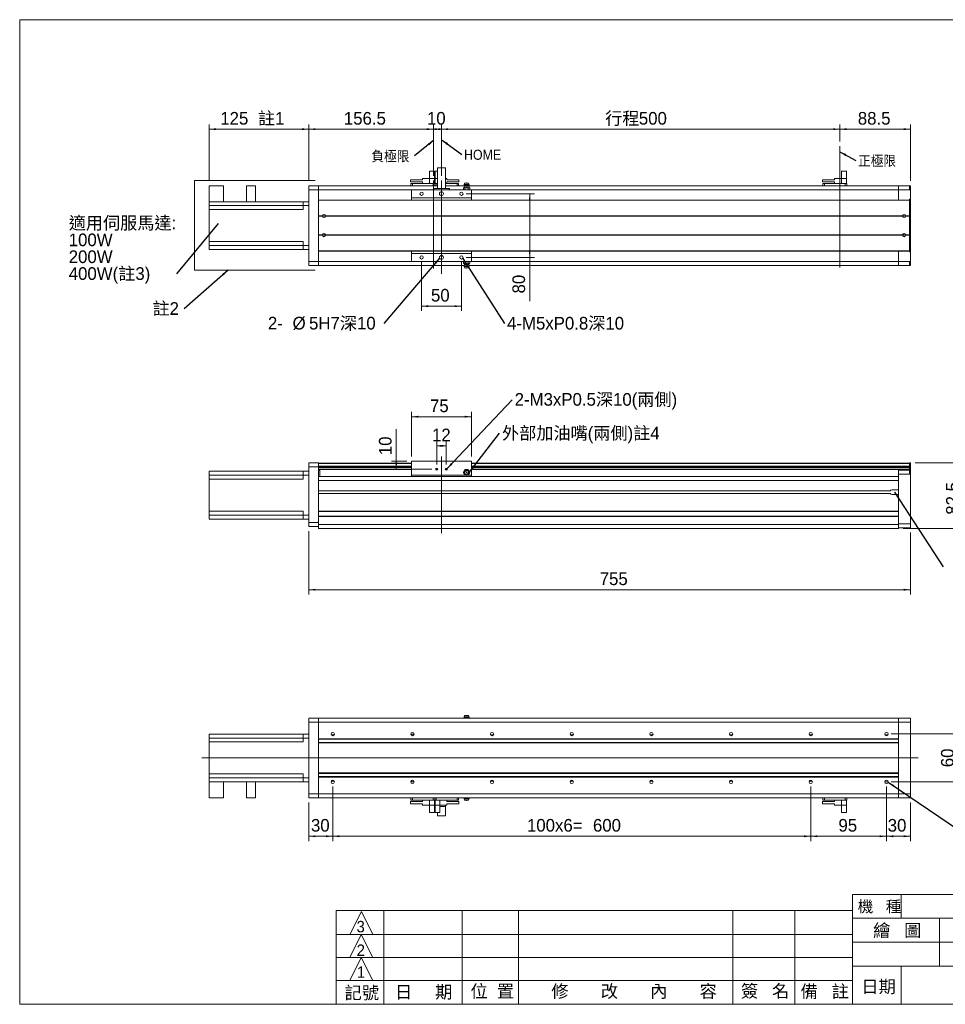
# Model space of a CAD drawing. Header units: millimetres. Extents: x 15 to 1768, y 10 to 1246.
# Tile 1 of 2: x 15 to 1177, y 10 to 1246. Entities that reach past the tile are written whole.
import ezdxf

# ---------------------------------------------------------------- set-up
doc = ezdxf.new("R2010")
doc.units = ezdxf.units.MM
doc.layers.add('BORDER', color=7, linetype='Continuous', lineweight=0)
doc.styles.add('SLDTEXTSTYLE0', font='swtxt.ttf', dxfattribs={"width": 0.993})
doc.styles.add('SLDTEXTSTYLE1', font='新細明體')
doc.styles.add('SLDTEXTSTYLE2', font='GOTHIC.TTF', dxfattribs={"width": 0.913})
doc.styles.get("Standard").update_dxf_attribs({"font": 'swtxt.ttf'})
doc.dimstyles.new('SLDDIMSTYLE0', dxfattribs={"dimtxt": 15.517757, "dimasz": 8.4, "dimexe": 0, "dimexo": 0.0625, "dimgap": 3.879439, "dimtad": 1, "dimtoh": 1, "dimzin": 12, "dimdsep": 46, "dimtxsty": 'SLDTEXTSTYLE0', "dimsah": 1, "dimcen": 0.09, "dimadec": 0, "dimazin": 0, "dimtfac": 1, "dimtofl": 0, "dimtmove": 0, "dimatfit": 3, "dimfxl": 0, "dimtolj": 1, "dimtzin": 12, "dimarcsym": 0})
doc.dimstyles.new('SLDDIMSTYLE1', dxfattribs={"dimtxt": 8.4, "dimasz": 8.4, "dimexe": 0, "dimexo": 0.0625, "dimgap": 2.1, "dimtad": 0, "dimtih": 1, "dimtoh": 1, "dimdec": 0, "dimzin": 0, "dimdsep": 46, "dimtxsty": 'Standard', "dimsah": 1, "dimcen": 0.09, "dimadec": 0, "dimazin": 0, "dimtfac": 1, "dimtdec": 0, "dimtofl": 0, "dimtmove": 0, "dimatfit": 3, "dimfxl": 0, "dimtolj": 1, "dimtzin": 0, "dimarcsym": 0})
doc.dimstyles.new('SLDDIMSTYLE2', dxfattribs={"dimtxt": 2.4, "dimasz": 0.8, "dimexe": 0, "dimexo": 0.0625, "dimgap": 0.6, "dimtad": 0, "dimtih": 1, "dimtoh": 1, "dimdec": 0, "dimzin": 0, "dimdsep": 46, "dimtxsty": 'Standard', "dimblk1": 'DOT', "dimblk2": 'DOT', "dimsah": 1, "dimcen": 0.09, "dimadec": 0, "dimazin": 0, "dimtfac": 1, "dimtdec": 0, "dimtofl": 0, "dimtmove": 0, "dimatfit": 3, "dimldrblk": 'DOT', "dimfxl": 0, "dimtolj": 1, "dimtzin": 0, "dimarcsym": 0})

# ---------------------------------------------------------------- blocks, each defined once
blk = doc.blocks.new('*D2')
at = {"layer": 'BORDER'}
for p, q in [((378.2, 603.4), (378.2, 524.1)), ((1133.2, 601.9), (1133.2, 524.1)), ((378.2, 530.1), (1133.2, 530.1))]:
    blk.add_line(p, q, dxfattribs=at)
for points in [[(378.2, 530.1), (386.6, 528.9), (386.6, 531.3)], [(1133.2, 530.1), (1124.8, 531.3), (1124.8, 528.9)]]:
    blk.add_solid(points, dxfattribs=at)
at = {"layer": 'BORDER', "insert": (743.3, 551.8), "char_height": 15.88, "attachment_point": 1, "style": 'SLDTEXTSTYLE0'}
blk.add_mtext('755', dxfattribs=at)
blk = doc.blocks.new('*D3')
at = {"layer": 'BORDER'}
for p, q in [((1139.2, 689.4), (1205.7, 689.4)), ((1199.7, 606.9), (1199.7, 689.4)), ((1124.2, 606.9), (1205.7, 606.9))]:
    blk.add_line(p, q, dxfattribs=at)
for points in [[(1199.7, 689.4), (1198.5, 681), (1200.9, 681)], [(1199.7, 606.9), (1200.9, 615.3), (1198.5, 615.3)]]:
    blk.add_solid(points, dxfattribs=at)
at = {"layer": 'BORDER', "insert": (1178, 624.2), "char_height": 15.88, "attachment_point": 1, "rotation": 90, "style": 'SLDTEXTSTYLE0'}
blk.add_mtext('82.5', dxfattribs=at)
blk = doc.blocks.new('*D4')
at = {"layer": 'BORDER'}
for p, q in [((487.9, 691.4), (487.9, 731.8)), ((501.2, 691.4), (481.9, 691.4)), ((532.7, 681.4), (481.9, 681.4)), ((487.9, 691.4), (487.9, 681.4))]:
    blk.add_line(p, q, dxfattribs=at)
for points in [[(487.9, 691.4), (486.7, 683), (489.1, 683)], [(487.9, 681.4), (489.1, 689.8), (486.7, 689.8)]]:
    blk.add_solid(points, dxfattribs=at)
at = {"layer": 'BORDER', "insert": (466.2, 699), "char_height": 15.88, "attachment_point": 1, "rotation": 90, "style": 'SLDTEXTSTYLE0'}
blk.add_mtext('10', dxfattribs=at)
blk = doc.blocks.new('*D5')
at = {"layer": 'BORDER'}
for p, q in [((538.7, 687.4), (538.7, 716.7)), ((538.7, 710.7), (550.7, 710.7)), ((550.7, 687.4), (550.7, 716.7))]:
    blk.add_line(p, q, dxfattribs=at)
for points in [[(538.7, 710.7), (547.1, 709.5), (547.1, 711.9)], [(550.7, 710.7), (542.3, 711.9), (542.3, 709.5)]]:
    blk.add_solid(points, dxfattribs=at)
at = {"layer": 'BORDER', "insert": (532.8, 732.3), "char_height": 15.88, "attachment_point": 1, "style": 'SLDTEXTSTYLE0'}
blk.add_mtext('12', dxfattribs=at)
blk = doc.blocks.new('*D6')
at = {"layer": 'BORDER'}
for p, q in [((507.2, 697.4), (507.2, 753.3)), ((507.2, 747.3), (582.2, 747.3)), ((582.2, 697.4), (582.2, 753.3))]:
    blk.add_line(p, q, dxfattribs=at)
for points in [[(507.2, 747.3), (515.6, 746.1), (515.6, 748.5)], [(582.2, 747.3), (573.8, 748.5), (573.8, 746.1)]]:
    blk.add_solid(points, dxfattribs=at)
at = {"layer": 'BORDER', "insert": (530.3, 768.9), "char_height": 15.88, "attachment_point": 1, "style": 'SLDTEXTSTYLE0'}
blk.add_mtext('75', dxfattribs=at)
blk = doc.blocks.new('SW_NOTE_1')
at = {"layer": 'BORDER', "color": 0, "insert": (3, 5.9), "char_height": 12.7, "attachment_point": 1, "style": 'SLDTEXTSTYLE2'}
blk.add_mtext('HOME', dxfattribs=at)
blk = doc.blocks.new('SW_NOTE_2')
at = {"layer": 'BORDER', "color": 0, "insert": (-53.8, 5.9), "char_height": 12.7, "attachment_point": 1, "style": 'SLDTEXTSTYLE2'}
blk.add_mtext('負極限', dxfattribs=at)
blk = doc.blocks.new('SW_NOTE_3')
at = {"layer": 'BORDER', "color": 0, "insert": (3, 8.3, 62.2), "char_height": 15.875, "attachment_point": 1, "style": 'SLDTEXTSTYLE0'}
blk.add_mtext('2-M3xP0.5深10(兩側)', dxfattribs=at)
blk = doc.blocks.new('SW_NOTE_4')
at = {"layer": 'BORDER', "color": 0, "insert": (3, 8.2, 68.7), "char_height": 15.875, "attachment_point": 1, "style": 'SLDTEXTSTYLE0'}
blk.add_mtext('外部加油嘴(兩側)註4', dxfattribs=at)
blk = doc.blocks.new('_Dot')
at = {"color": 0, "linetype": 'ByBlock', "lineweight": -2}
blk.add_line((-0.5, 0), (-1, 0), dxfattribs=at)
at = {"color": 0, "linetype": 'ByBlock', "const_width": 0.5}
blk.add_lwpolyline([(-0.25, 0, 1), (0.25, 0, 1)], format="xyb", close=True, dxfattribs=at)
blk = doc.blocks.new('*D13')
at = {"layer": 'BORDER'}
for p, q in [((534.7, 1049.7), (534.7, 1114.2)), ((544.7, 1049.7), (544.7, 1114.2)), ((544.7, 1108.2), (534.7, 1108.2))]:
    blk.add_line(p, q, dxfattribs=at)
for points in [[(534.7, 1108.2), (543.1, 1107), (543.1, 1109.4)], [(544.7, 1108.2), (536.3, 1109.4), (536.3, 1107)]]:
    blk.add_solid(points, dxfattribs=at)
at = {"layer": 'BORDER', "insert": (526.5, 1129.8), "char_height": 15.88, "attachment_point": 1, "style": 'SLDTEXTSTYLE0'}
blk.add_mtext('10', dxfattribs=at)
blk = doc.blocks.new('*D14')
at = {"layer": 'BORDER'}
for p, q in [((544.7, 1049.7), (544.7, 1114.2)), ((1044.7, 1092.8), (1044.7, 1114.2)), ((544.7, 1108.2), (1044.7, 1108.2))]:
    blk.add_line(p, q, dxfattribs=at)
for points in [[(544.7, 1108.2), (553.1, 1107), (553.1, 1109.4)], [(1044.7, 1108.2), (1036.3, 1109.4), (1036.3, 1107)]]:
    blk.add_solid(points, dxfattribs=at)
at = {"layer": 'BORDER', "char_height": 15.88, "attachment_point": 1, "style": 'SLDTEXTSTYLE0'}
for s, insert in [('行程', (750.1, 1129.8)), ('500', (792.4, 1129.8))]:
    blk.add_mtext(s, dxfattribs=dict(at, insert=insert))
blk = doc.blocks.new('*D15')
at = {"layer": 'BORDER'}
for p, q in [((1044.7, 1092.8), (1044.7, 1114.2)), ((1133.2, 1043.2), (1133.2, 1114.2)), ((1044.7, 1108.2), (1133.2, 1108.2))]:
    blk.add_line(p, q, dxfattribs=at)
for points in [[(1044.7, 1108.2), (1053.1, 1107), (1053.1, 1109.4)], [(1133.2, 1108.2), (1124.8, 1109.4), (1124.8, 1107)]]:
    blk.add_solid(points, dxfattribs=at)
at = {"layer": 'BORDER', "insert": (1067.2, 1129.8), "char_height": 15.88, "attachment_point": 1, "style": 'SLDTEXTSTYLE0'}
blk.add_mtext('88.5', dxfattribs=at)
blk = doc.blocks.new('*D16')
at = {"layer": 'BORDER'}
for p, q in [((378.2, 1043.2), (378.2, 1114.2)), ((534.7, 1049.7), (534.7, 1114.2)), ((534.7, 1108.2), (378.2, 1108.2))]:
    blk.add_line(p, q, dxfattribs=at)
for points in [[(378.2, 1108.2), (386.6, 1107), (386.6, 1109.4)], [(534.7, 1108.2), (526.3, 1109.4), (526.3, 1107)]]:
    blk.add_solid(points, dxfattribs=at)
at = {"layer": 'BORDER', "insert": (422.2, 1129.8), "char_height": 15.88, "attachment_point": 1, "style": 'SLDTEXTSTYLE0'}
blk.add_mtext('156.5', dxfattribs=at)
blk = doc.blocks.new('*D17')
at = {"layer": 'BORDER'}
for p, q in [((253.2, 1043.2), (253.2, 1114.2)), ((378.2, 1043.2), (378.2, 1114.2)), ((378.2, 1108.2), (253.2, 1108.2))]:
    blk.add_line(p, q, dxfattribs=at)
for points in [[(253.2, 1108.2), (261.6, 1107), (261.6, 1109.4)], [(378.2, 1108.2), (369.8, 1109.4), (369.8, 1107)]]:
    blk.add_solid(points, dxfattribs=at)
at = {"layer": 'BORDER', "char_height": 15.88, "attachment_point": 1, "style": 'SLDTEXTSTYLE0'}
for s, insert in [('125', (267.1, 1129.8)), (' 註1', (308.5, 1129.8))]:
    blk.add_mtext(s, dxfattribs=dict(at, insert=insert))
blk = doc.blocks.new('*D18')
at = {"layer": 'BORDER'}
for p, q in [((519.7, 941.2), (519.7, 880)), ((569.7, 941.2), (569.7, 880)), ((569.7, 886), (519.7, 886))]:
    blk.add_line(p, q, dxfattribs=at)
for points in [[(519.7, 886), (528.1, 884.8), (528.1, 887.2)], [(569.7, 886), (561.3, 887.2), (561.3, 884.8)]]:
    blk.add_solid(points, dxfattribs=at)
at = {"layer": 'BORDER', "insert": (531.5, 907.7), "char_height": 15.88, "attachment_point": 1, "style": 'SLDTEXTSTYLE0'}
blk.add_mtext('50', dxfattribs=at)
blk = doc.blocks.new('*D19')
at = {"layer": 'BORDER'}
for p, q in [((575.7, 1027.2), (661.4, 1027.2)), ((655.4, 1027.2), (655.4, 947.2)), ((575.7, 947.2), (661.4, 947.2)), ((655.4, 947.2), (655.4, 892.5))]:
    blk.add_line(p, q, dxfattribs=at)
for points in [[(655.4, 1027.2), (654.2, 1018.8), (656.6, 1018.8)], [(655.4, 947.2), (656.6, 955.6), (654.2, 955.6)]]:
    blk.add_solid(points, dxfattribs=at)
at = {"layer": 'BORDER', "insert": (633.7, 902), "char_height": 15.88, "attachment_point": 1, "rotation": 90, "style": 'SLDTEXTSTYLE0'}
blk.add_mtext('80', dxfattribs=at)
blk = doc.blocks.new('SW_NOTE_6')
at = {"layer": 'BORDER', "color": 0, "insert": (3, 8.2, 45), "char_height": 15.875, "attachment_point": 1, "style": 'SLDTEXTSTYLE0'}
blk.add_mtext('4-M5xP0.8深10', dxfattribs=at)
blk = doc.blocks.new('SW_NOTE_7')
at = {"layer": 'BORDER', "color": 0, "char_height": 15.88, "attachment_point": 1, "style": 'SLDTEXTSTYLE0'}
for s, insert in [('適用伺服馬達:', (-135.2, 71.8, 32.5)), ('100W', (-135.2, 50.6, 32.5)), ('200W', (-135.2, 29.4, 32.5)), ('400W(註3)', (-135.2, 8.3, 32.5))]:
    blk.add_mtext(s, dxfattribs=dict(at, insert=insert))
blk = doc.blocks.new('SW_NOTE_8')
at = {"layer": 'BORDER', "color": 0, "char_height": 15.88, "attachment_point": 1, "style": 'SLDTEXTSTYLE0'}
for s, insert in [('2-', (-145.6, 8.3, 45)), ('%%c', (-114.6, 8.3, 45)), ('5H7深10', (-94, 8.3, 45))]:
    blk.add_mtext(s, dxfattribs=dict(at, insert=insert))
blk = doc.blocks.new('SW_NOTE_9')
at = {"layer": 'BORDER', "color": 0, "insert": (-39.7, 8.3), "char_height": 15.88, "attachment_point": 1, "style": 'SLDTEXTSTYLE0'}
blk.add_mtext('註2', dxfattribs=at)
blk = doc.blocks.new('SW_NOTE_10')
at = {"layer": 'BORDER', "color": 0, "insert": (3, 5.9), "char_height": 12.7, "attachment_point": 1, "style": 'SLDTEXTSTYLE2'}
blk.add_mtext('正極限', dxfattribs=at)
blk = doc.blocks.new('*D25')
at = {"layer": 'BORDER'}
for p, q in [((1109.2, 349), (1199.2, 349)), ((1193.2, 349), (1193.2, 289)), ((1109.2, 289), (1199.2, 289))]:
    blk.add_line(p, q, dxfattribs=at)
for points in [[(1193.2, 349), (1192, 340.6), (1194.4, 340.6)], [(1193.2, 289), (1194.4, 297.4), (1192, 297.4)]]:
    blk.add_solid(points, dxfattribs=at)
at = {"layer": 'BORDER', "insert": (1171.6, 307.3), "char_height": 15.88, "attachment_point": 1, "rotation": 90, "style": 'SLDTEXTSTYLE0'}
blk.add_mtext('60', dxfattribs=at)
blk = doc.blocks.new('*D26')
at = {"layer": 'BORDER'}
for p, q in [((1103.2, 283), (1103.2, 214.6)), ((1133.2, 263), (1133.2, 214.6)), ((1133.2, 220.6), (1103.2, 220.6))]:
    blk.add_line(p, q, dxfattribs=at)
for points in [[(1103.2, 220.6), (1111.6, 219.4), (1111.6, 221.8)], [(1133.2, 220.6), (1124.8, 221.8), (1124.8, 219.4)]]:
    blk.add_solid(points, dxfattribs=at)
at = {"layer": 'BORDER', "insert": (1104.7, 242.3), "char_height": 15.88, "attachment_point": 1, "style": 'SLDTEXTSTYLE0'}
blk.add_mtext('30', dxfattribs=at)
blk = doc.blocks.new('*D27')
at = {"layer": 'BORDER'}
for p, q in [((408.2, 283), (408.2, 214.6)), ((378.2, 263), (378.2, 214.6)), ((408.2, 220.6), (378.2, 220.6))]:
    blk.add_line(p, q, dxfattribs=at)
for points in [[(378.2, 220.6), (386.6, 219.4), (386.6, 221.8)], [(408.2, 220.6), (399.8, 221.8), (399.8, 219.4)]]:
    blk.add_solid(points, dxfattribs=at)
at = {"layer": 'BORDER', "insert": (380.9, 242.3), "char_height": 15.88, "attachment_point": 1, "style": 'SLDTEXTSTYLE0'}
blk.add_mtext('30', dxfattribs=at)
blk = doc.blocks.new('*D28')
at = {"layer": 'BORDER'}
for p, q in [((1008.2, 283), (1008.2, 214.6)), ((1103.2, 283), (1103.2, 214.6)), ((1008.2, 220.6), (1103.2, 220.6))]:
    blk.add_line(p, q, dxfattribs=at)
for points in [[(1008.2, 220.6), (1016.6, 219.4), (1016.6, 221.8)], [(1103.2, 220.6), (1094.8, 221.8), (1094.8, 219.4)]]:
    blk.add_solid(points, dxfattribs=at)
at = {"layer": 'BORDER', "insert": (1042.9, 242.3), "char_height": 15.88, "attachment_point": 1, "style": 'SLDTEXTSTYLE0'}
blk.add_mtext('95', dxfattribs=at)
blk = doc.blocks.new('*D29')
at = {"layer": 'BORDER'}
for p, q in [((408.2, 283), (408.2, 214.6)), ((1008.2, 283), (1008.2, 214.6)), ((1008.2, 220.6), (408.2, 220.6))]:
    blk.add_line(p, q, dxfattribs=at)
for points in [[(408.2, 220.6), (416.6, 219.4), (416.6, 221.8)], [(1008.2, 220.6), (999.8, 221.8), (999.8, 219.4)]]:
    blk.add_solid(points, dxfattribs=at)
at = {"layer": 'BORDER', "char_height": 15.88, "attachment_point": 1, "style": 'SLDTEXTSTYLE0'}
for s, insert in [('100x6=', (652, 242.3)), ('600', (734.8, 242.3))]:
    blk.add_mtext(s, dxfattribs=dict(at, insert=insert))

msp = doc.modelspace()

# ---------------------------------------------------------------- linework, layer by layer
at = {"color": 7, "linetype": 'Continuous', "lineweight": 15}
for p, q in [((529.593, 1055.709), (535.843, 1055.709)), ((529.593, 1046.409), (529.593, 1055.709)), ((535.843, 1055.709), (535.843, 1046.409)), ((539.718, 1055.709), (536.593, 1055.709)), ((536.593, 1046.409), (536.593, 1055.709)), ((539.718, 1059.709), (549.718, 1059.709)), ((539.718, 1059.709), (539.718, 1033.709)), ((549.718, 1059.709), (549.718, 1033.709)), ((1046.593, 1055.709), (1052.843, 1055.709)), ((1046.593, 1046.409), (1046.593, 1055.709)), ((1052.843, 1055.709), (1052.843, 1046.409)), ((505.843, 1041.955), (505.843, 1044.798)), ((505.843, 1044.798), (520.843, 1044.798)), ((505.843, 1041.955), (520.843, 1041.955)), ((506.218, 1037.209), (506.218, 1040.209)), ((506.218, 1040.209), (508.218, 1040.209)), ((508.218, 1040.209), (508.218, 1037.209)), ((508.218, 1040.209), (534.218, 1040.209)), ((520.843, 1044.798), (520.843, 1046.409)), ((529.593, 1046.409), (520.843, 1046.409)), ((520.843, 1040.209), (520.843, 1041.955)), ((529.593, 1046.409), (535.843, 1046.409)), ((529.593, 1040.209), (529.593, 1046.409)), ((534.218, 1037.209), (534.218, 1040.209)), ((534.218, 1040.209), (536.218, 1040.209)), ((535.843, 1040.209), (535.843, 1046.409)), ((536.218, 1037.209), (536.218, 1040.209)), ((536.218, 1040.209), (538.218, 1040.209)), ((536.218, 1040.209), (536.218, 1037.209)), ((539.718, 1046.409), (536.593, 1046.409)), ((536.593, 1046.409), (536.593, 1040.209)), ((538.218, 1040.209), (538.218, 1037.209)), ((539.718, 1040.209), (538.218, 1040.209)), ((549.718, 1046.409), (551.593, 1046.409)), ((564.218, 1040.209), (549.718, 1040.209)), ((551.593, 1044.798), (551.593, 1046.409)), ((566.593, 1044.798), (551.593, 1044.798)), ((566.593, 1041.955), (551.593, 1041.955)), ((551.593, 1040.209), (551.593, 1041.955)), ((564.218, 1037.209), (564.218, 1040.209)), ((564.218, 1040.209), (566.218, 1040.209)), ((566.218, 1040.209), (566.218, 1037.209)), ((566.593, 1044.798), (566.593, 1041.955)), ((573.799, 1040.409), (573.096, 1038.664)), ((573.096, 1038.664), (579.34, 1038.664)), ((573.799, 1040.409), (578.637, 1040.409)), ((579.34, 1038.664), (578.637, 1040.409)), ((1022.843, 1041.955), (1022.843, 1044.798)), ((1022.843, 1044.798), (1037.843, 1044.798)), ((1022.843, 1041.955), (1037.843, 1041.955)), ((1023.218, 1037.209), (1023.218, 1040.209)), ((1023.218, 1040.209), (1025.218, 1040.209)), ((1025.218, 1040.209), (1025.218, 1037.209)), ((1025.218, 1040.209), (1051.218, 1040.209)), ((1037.843, 1044.798), (1037.843, 1046.409)), ((1046.593, 1046.409), (1037.843, 1046.409)), ((1037.843, 1040.209), (1037.843, 1041.955)), ((1046.593, 1046.409), (1052.843, 1046.409)), ((1046.593, 1040.209), (1046.593, 1046.409)), ((1051.218, 1037.209), (1051.218, 1040.209)), ((1051.218, 1040.209), (1053.218, 1040.209)), ((1052.843, 1040.209), (1052.843, 1046.409)), ((1053.218, 1040.209), (1053.218, 1037.209)), ((253.218, 1037.209), (271.218, 1037.209)), ((253.218, 1037.209), (253.218, 1017.209)), ((271.218, 1037.209), (271.218, 1017.209)), ((300.218, 1037.209), (300.218, 1017.209)), ((300.218, 1037.209), (311.218, 1037.209)), ((311.218, 1037.209), (311.218, 1017.209)), ((378.218, 1037.209), (390.218, 1037.209)), ((378.218, 1032.209), (378.218, 1037.209)), ((390.218, 1032.209), (378.218, 1032.209)), ((378.218, 942.209), (378.218, 1032.209)), ((539.718, 1037.209), (390.218, 1037.209)), ((390.218, 1037.209), (390.218, 1032.209)), ((390.218, 942.209), (390.218, 1032.209)), ((507.218, 1032.209), (390.218, 1032.209)), ((507.218, 1032.209), (582.218, 1032.209)), ((507.218, 1022.209), (507.218, 1032.209)), ((534.718, 1032.209), (534.718, 1033.709)), ((534.718, 1033.709), (535.218, 1033.709)), ((535.218, 1033.709), (535.218, 1032.209)), ((554.218, 1033.709), (535.218, 1033.709)), ((573.183, 1037.209), (549.718, 1037.209)), ((554.218, 1032.209), (554.218, 1033.709)), ((554.218, 1033.709), (554.718, 1033.709)), ((554.718, 1033.709), (554.718, 1032.209)), ((573.501, 1035.668), (572.177, 1034.059)), ((572.177, 1034.059), (572.177, 1032.209)), ((573.063, 1037.569), (573.571, 1036.045)), ((573.063, 1037.569), (579.374, 1037.569)), ((573.501, 1035.668), (578.936, 1035.668)), ((573.571, 1036.045), (578.866, 1036.045)), ((574.197, 1034.059), (574.197, 1032.209)), ((578.239, 1034.059), (578.239, 1032.209)), ((578.866, 1036.045), (579.374, 1037.569)), ((580.26, 1034.059), (578.936, 1035.668)), ((1118.218, 1037.209), (579.253, 1037.209)), ((580.26, 1034.059), (580.26, 1032.209)), ((582.218, 1022.209), (582.218, 1032.209)), ((1118.218, 1032.209), (582.218, 1032.209)), ((1118.218, 1037.209), (1132.218, 1037.209)), ((1118.218, 1032.209), (1118.218, 1037.209)), ((1132.218, 1032.209), (1118.218, 1032.209)), ((1118.218, 1032.209), (1118.218, 1019.209)), ((1132.218, 1037.209), (1132.218, 1032.209)), ((1132.218, 1037.209), (1133.218, 1037.209)), ((1133.218, 1032.209), (1132.218, 1032.209)), ((1133.218, 1037.209), (1133.218, 1032.209)), ((1133.218, 1020.209), (1133.218, 1032.209)), ((371.218, 1017.209), (253.218, 1017.209)), ((253.218, 1017.209), (253.218, 1012.209)), ((371.218, 1017.209), (378.218, 1017.209)), ((371.218, 1012.209), (371.218, 1017.209)), ((390.468, 1018.209), (390.218, 1018.209)), ((390.468, 1017.209), (390.218, 1017.209)), ((390.218, 1016.209), (390.468, 1016.209)), ((390.468, 1019.209), (1131.968, 1019.209)), ((390.468, 1019.04), (390.468, 1019.209)), ((1131.968, 1019.04), (390.468, 1019.04)), ((390.468, 1019.04), (390.468, 1009.577)), ((507.218, 1022.209), (582.218, 1022.209)), ((507.218, 1019.209), (507.218, 1022.209)), ((582.218, 1019.209), (582.218, 1022.209)), ((1131.968, 1019.209), (1131.968, 1019.04)), ((1131.968, 1019.04), (1131.968, 1009.577)), ((1132.218, 1020.209), (1133.218, 1020.209)), ((1132.218, 1018.952), (1132.218, 1020.209)), ((1133.218, 1018.952), (1132.218, 1018.952)), ((1132.218, 1018.952), (1132.218, 1011.103)), ((1133.218, 1020.209), (1133.218, 1018.952)), ((1133.218, 1011.103), (1133.218, 1018.952)), ((371.218, 1012.209), (253.218, 1012.209)), ((253.218, 1012.209), (253.218, 1007.209)), ((371.218, 1007.209), (253.218, 1007.209)), ((253.218, 1007.209), (253.218, 967.209)), ((378.218, 1012.209), (371.218, 1012.209)), ((371.218, 1012.209), (371.218, 1007.209)), ((390.218, 1008.209), (390.468, 1008.209)), ((390.218, 1007.209), (390.468, 1007.209)), ((390.468, 1006.709), (390.218, 1006.709)), ((390.468, 1002.709), (390.218, 1002.709)), ((390.468, 1006.93), (390.468, 1009.577)), ((390.468, 1006.93), (390.468, 999.459)), ((1131.968, 1009.577), (1131.968, 1006.93)), ((1131.968, 1006.93), (1131.968, 999.459)), ((1132.218, 1005.209), (1131.968, 1005.209)), ((1132.218, 1002.209), (1131.968, 1002.209)), ((1132.218, 1011.103), (1133.218, 1011.103)), ((1132.218, 1009.246), (1132.218, 1011.103)), ((1133.218, 1009.246), (1132.218, 1009.246)), ((1132.218, 965.172), (1132.218, 1009.246)), ((1133.218, 1011.103), (1133.218, 1009.246)), ((1133.218, 1009.246), (1133.218, 965.172)), ((390.468, 999.459), (395.234, 999.459)), ((390.468, 999.209), (390.468, 999.459)), ((390.468, 999.209), (395.218, 999.209)), ((390.468, 998.959), (390.468, 999.209)), ((390.468, 998.959), (395.234, 998.959)), ((390.468, 998.959), (390.468, 975.459)), ((399.202, 999.459), (1123.234, 999.459)), ((399.202, 998.959), (1123.234, 998.959)), ((399.218, 999.209), (1123.218, 999.209)), ((1127.202, 999.459), (1131.968, 999.459)), ((1127.202, 998.959), (1131.968, 998.959)), ((1127.218, 999.209), (1131.968, 999.209)), ((1131.968, 999.209), (1131.968, 999.459)), ((1131.968, 998.959), (1131.968, 999.209)), ((1131.968, 998.959), (1131.968, 975.459)), ((371.218, 967.209), (253.218, 967.209)), ((253.218, 962.209), (253.218, 967.209)), ((371.218, 962.209), (371.218, 967.209)), ((390.468, 971.709), (390.218, 971.709)), ((390.218, 967.709), (390.468, 967.709)), ((390.468, 967.209), (390.218, 967.209)), ((390.218, 966.209), (390.468, 966.209)), ((390.468, 975.459), (395.234, 975.459)), ((390.468, 975.209), (390.468, 975.459)), ((390.468, 975.209), (395.218, 975.209)), ((390.468, 974.959), (390.468, 975.209)), ((390.468, 974.959), (395.234, 974.959)), ((390.468, 974.959), (390.468, 967.488)), ((390.468, 964.841), (390.468, 967.488)), ((390.468, 964.841), (390.468, 955.378)), ((399.202, 975.459), (1123.234, 975.459)), ((399.202, 974.959), (1123.234, 974.959)), ((399.218, 975.209), (1123.218, 975.209)), ((1127.202, 975.459), (1131.968, 975.459)), ((1127.202, 974.959), (1131.968, 974.959)), ((1127.218, 975.209), (1131.968, 975.209)), ((1131.968, 975.209), (1131.968, 975.459)), ((1131.968, 974.959), (1131.968, 975.209)), ((1131.968, 974.959), (1131.968, 967.488)), ((1132.218, 972.209), (1131.968, 972.209)), ((1132.218, 969.209), (1131.968, 969.209)), ((1131.968, 967.488), (1131.968, 964.841)), ((1131.968, 964.841), (1131.968, 955.378)), ((1132.218, 965.172), (1133.218, 965.172)), ((1132.218, 963.315), (1132.218, 965.172)), ((1133.218, 965.172), (1133.218, 963.315)), ((371.218, 962.209), (253.218, 962.209)), ((253.218, 957.209), (253.218, 962.209)), ((371.218, 957.209), (253.218, 957.209)), ((371.218, 962.209), (378.218, 962.209)), ((371.218, 957.209), (371.218, 962.209)), ((378.218, 957.209), (371.218, 957.209)), ((390.468, 958.209), (390.218, 958.209)), ((390.468, 957.209), (390.218, 957.209)), ((390.468, 956.209), (390.218, 956.209)), ((390.468, 955.378), (1131.968, 955.378)), ((390.468, 955.209), (390.468, 955.378)), ((1131.968, 955.209), (390.468, 955.209)), ((507.218, 952.209), (507.218, 955.209)), ((507.218, 952.209), (582.218, 952.209)), ((507.218, 942.209), (507.218, 952.209)), ((582.218, 952.209), (582.218, 955.209)), ((582.218, 942.209), (582.218, 952.209)), ((1118.218, 955.209), (1118.218, 942.209)), ((1131.968, 955.378), (1131.968, 955.209)), ((1133.218, 963.315), (1132.218, 963.315)), ((1132.218, 963.315), (1132.218, 955.466)), ((1132.218, 955.466), (1133.218, 955.466)), ((1132.218, 954.209), (1132.218, 955.466)), ((1133.218, 954.209), (1132.218, 954.209)), ((1133.218, 955.466), (1133.218, 963.315)), ((1133.218, 955.466), (1133.218, 954.209)), ((1133.218, 942.209), (1133.218, 954.209)), ((378.218, 942.209), (390.218, 942.209)), ((378.218, 937.209), (378.218, 942.209)), ((390.218, 942.209), (390.218, 937.209)), ((507.218, 942.209), (390.218, 942.209)), ((507.218, 942.209), (582.218, 942.209)), ((572.177, 940.359), (572.177, 942.209)), ((572.177, 940.359), (573.501, 938.751)), ((574.197, 940.359), (574.197, 942.209)), ((578.239, 940.359), (578.239, 942.209)), ((578.936, 938.751), (580.26, 940.359)), ((580.26, 940.359), (580.26, 942.209)), ((1118.218, 942.209), (582.218, 942.209)), ((1118.218, 942.209), (1132.218, 942.209)), ((1118.218, 937.209), (1118.218, 942.209)), ((1132.218, 942.209), (1133.218, 942.209)), ((1132.218, 942.209), (1132.218, 937.209)), ((1133.218, 942.209), (1133.218, 937.209)), ((390.218, 937.209), (378.218, 937.209)), ((573.183, 937.209), (390.218, 937.209)), ((573.571, 938.373), (573.063, 936.849)), ((579.374, 936.849), (573.063, 936.849)), ((573.096, 935.754), (573.799, 934.009)), ((579.34, 935.754), (573.096, 935.754)), ((578.936, 938.751), (573.501, 938.751)), ((578.866, 938.373), (573.571, 938.373)), ((578.637, 934.009), (573.799, 934.009)), ((578.637, 934.009), (579.34, 935.754)), ((579.374, 936.849), (578.866, 938.373)), ((1118.218, 937.209), (579.253, 937.209)), ((1132.218, 937.209), (1118.218, 937.209)), ((1133.218, 937.209), (1132.218, 937.209)), ((378.218, 689.358), (390.218, 689.358)), ((378.218, 684.358), (378.218, 689.358)), ((390.218, 684.358), (378.218, 684.358)), ((378.218, 614.358), (378.218, 684.358)), ((390.218, 689.358), (390.218, 684.358)), ((390.468, 686.858), (390.218, 686.858)), ((390.218, 614.358), (390.218, 684.358)), ((390.218, 680.358), (392.218, 680.358)), ((392.218, 679.858), (390.218, 679.858)), ((390.468, 689.008), (507.218, 689.008)), ((390.468, 688.652), (390.468, 689.008)), ((390.468, 688.652), (390.468, 685.091)), ((507.218, 688.652), (390.468, 688.652)), ((390.468, 684.821), (390.468, 685.091)), ((390.468, 685.091), (507.218, 685.091)), ((390.468, 684.821), (390.468, 683.508)), ((507.218, 684.821), (390.468, 684.821)), ((507.218, 683.508), (390.468, 683.508)), ((390.468, 681.358), (390.468, 683.508)), ((390.468, 680.858), (390.468, 681.358)), ((390.468, 681.358), (507.218, 681.358)), ((507.218, 680.858), (390.468, 680.858)), ((392.218, 680.358), (392.218, 680.858)), ((392.218, 680.358), (392.218, 679.858)), ((392.218, 672.358), (392.218, 679.858)), ((507.218, 673.858), (507.218, 691.358)), ((507.218, 691.358), (582.218, 691.358)), ((537.418, 681.358), (540.018, 681.358)), ((537.518, 680.858), (539.918, 680.858)), ((549.418, 681.358), (552.018, 681.358)), ((549.518, 680.858), (551.918, 680.858)), ((578.239, 680.858), (574.197, 680.858)), ((582.218, 673.858), (582.218, 691.358)), ((582.218, 689.008), (1131.968, 689.008)), ((1131.968, 688.652), (582.218, 688.652)), ((582.218, 685.091), (1131.968, 685.091)), ((1131.968, 684.821), (582.218, 684.821)), ((1131.968, 683.508), (582.218, 683.508)), ((582.218, 681.358), (1131.968, 681.358)), ((1131.968, 680.858), (582.218, 680.858)), ((1118.218, 680.858), (1118.218, 680.358)), ((1118.218, 675.358), (1118.218, 680.358)), ((1118.218, 680.358), (1132.218, 680.358)), ((1131.968, 689.008), (1131.968, 688.652)), ((1131.968, 688.652), (1131.968, 685.091)), ((1132.218, 686.858), (1131.968, 686.858)), ((1131.968, 685.091), (1131.968, 684.821)), ((1131.968, 684.821), (1131.968, 683.508)), ((1131.968, 683.508), (1131.968, 681.358)), ((1132.218, 683.358), (1131.968, 683.358)), ((1131.968, 681.358), (1131.968, 680.858)), ((1132.218, 689.358), (1133.218, 689.358)), ((1132.218, 689.001), (1132.218, 689.358)), ((1133.218, 689.001), (1132.218, 689.001)), ((1132.218, 689.001), (1132.218, 685.861)), ((1132.218, 684.004), (1132.218, 685.861)), ((1132.218, 685.861), (1133.218, 685.861)), ((1133.218, 684.004), (1132.218, 684.004)), ((1132.218, 684.004), (1132.218, 680.358)), ((1132.218, 680.358), (1133.218, 680.358)), ((1132.218, 680.358), (1132.218, 675.358)), ((1133.218, 689.358), (1133.218, 689.001)), ((1133.218, 685.861), (1133.218, 689.001)), ((1133.218, 685.861), (1133.218, 684.004)), ((1133.218, 680.358), (1133.218, 684.004)), ((1133.218, 680.358), (1133.218, 675.358)), ((371.218, 678.858), (253.218, 678.858)), ((253.218, 673.858), (253.218, 678.858)), ((371.218, 673.858), (253.218, 673.858)), ((253.218, 668.858), (253.218, 673.858)), ((371.218, 668.858), (253.218, 668.858)), ((253.218, 628.858), (253.218, 668.858)), ((371.218, 678.858), (378.218, 678.858)), ((371.218, 673.858), (371.218, 678.858)), ((378.218, 673.858), (371.218, 673.858)), ((371.218, 673.858), (371.218, 668.858)), ((1118.218, 672.358), (390.218, 672.358)), ((507.218, 673.858), (574.022, 673.858)), ((507.218, 672.358), (507.218, 673.858)), ((574.197, 673.858), (578.239, 673.858)), ((578.414, 673.858), (582.218, 673.858)), ((582.218, 672.358), (582.218, 673.858)), ((1118.218, 675.358), (1118.218, 612.858)), ((1132.218, 675.358), (1118.218, 675.358)), ((1133.218, 675.358), (1132.218, 675.358)), ((1133.218, 675.358), (1133.218, 612.858)), ((390.218, 667.358), (390.218, 654.358)), ((1118.218, 667.358), (390.218, 667.358)), ((1118.218, 655.608), (1110.218, 655.608)), ((1118.218, 667.358), (1118.218, 655.608)), ((1107.781, 654.358), (390.218, 654.358)), ((390.218, 650.858), (390.218, 628.858)), ((1107.781, 650.858), (390.218, 650.858)), ((1110.218, 649.608), (1118.218, 649.608)), ((1118.218, 649.608), (1118.218, 628.858)), ((371.218, 628.858), (253.218, 628.858)), ((253.218, 628.858), (253.218, 623.858)), ((371.218, 623.858), (253.218, 623.858)), ((253.218, 623.858), (253.218, 618.858)), ((371.218, 618.858), (253.218, 618.858)), ((371.218, 623.858), (371.218, 628.858)), ((371.218, 623.858), (378.218, 623.858)), ((371.218, 618.858), (371.218, 623.858)), ((378.218, 618.858), (371.218, 618.858)), ((1118.218, 628.858), (390.218, 628.858)), ((1118.218, 628.358), (390.218, 628.358)), ((1118.218, 622.358), (390.218, 622.358)), ((1118.218, 621.858), (390.218, 621.858)), ((390.218, 621.858), (390.218, 611.858)), ((1118.218, 621.858), (1118.218, 611.858)), ((378.218, 614.358), (390.218, 614.358)), ((378.218, 609.358), (378.218, 614.358)), ((390.218, 609.358), (378.218, 609.358)), ((1118.218, 611.858), (390.218, 611.858)), ((390.218, 611.858), (390.218, 606.858)), ((1118.218, 606.858), (390.218, 606.858)), ((1133.218, 612.858), (1118.218, 612.858)), ((1118.218, 611.858), (1118.218, 606.858)), ((1133.218, 607.858), (1118.218, 607.858)), ((1133.218, 612.858), (1133.218, 607.858)), ((573.799, 372.154), (573.096, 370.41)), ((573.799, 372.154), (578.637, 372.154)), ((579.34, 370.41), (578.637, 372.154)), ((378.218, 368.954), (390.218, 368.954)), ((378.218, 363.954), (378.218, 368.954)), ((390.218, 363.954), (378.218, 363.954)), ((378.218, 273.954), (378.218, 363.954)), ((1118.218, 368.954), (390.218, 368.954)), ((390.218, 368.954), (390.218, 363.954)), ((1118.218, 363.954), (390.218, 363.954)), ((390.218, 343.054), (390.218, 363.954)), ((573.063, 369.314), (573.183, 368.954)), ((573.063, 369.314), (579.374, 369.314)), ((573.096, 370.41), (579.34, 370.41)), ((579.253, 368.954), (579.374, 369.314)), ((1118.218, 368.954), (1118.218, 363.954)), ((1133.218, 368.954), (1118.218, 368.954)), ((1118.218, 343.054), (1118.218, 363.954)), ((1133.218, 363.954), (1118.218, 363.954)), ((1133.218, 368.954), (1133.218, 363.954)), ((1133.218, 363.954), (1133.218, 273.954)), ((371.218, 348.954), (253.218, 348.954)), ((253.218, 348.954), (253.218, 343.954)), ((371.218, 348.954), (378.218, 348.954)), ((371.218, 343.954), (371.218, 348.954)), ((406.372, 347.954), (410.065, 347.954)), ((506.372, 347.954), (507.468, 347.954)), ((507.468, 347.554), (506.653, 347.554)), ((507.218, 347.554), (507.218, 347.954)), ((510.318, 348.954), (507.468, 348.954)), ((507.468, 346.993), (507.468, 348.954)), ((606.372, 347.954), (610.065, 347.954)), ((706.372, 347.954), (710.065, 347.954)), ((806.372, 347.954), (810.065, 347.954)), ((906.372, 347.954), (910.065, 347.954)), ((1006.372, 347.954), (1010.065, 347.954)), ((1101.372, 347.954), (1105.065, 347.954)), ((371.218, 343.954), (253.218, 343.954)), ((253.218, 343.954), (253.218, 338.954)), ((253.218, 338.954), (253.218, 298.954)), ((371.218, 338.954), (253.218, 338.954)), ((378.218, 343.954), (371.218, 343.954)), ((371.218, 343.954), (371.218, 338.954)), ((1118.218, 343.054), (390.218, 343.054)), ((390.218, 343.054), (390.218, 342.454)), ((1118.218, 342.454), (390.218, 342.454)), ((390.218, 342.454), (390.218, 338.454)), ((1118.218, 338.454), (390.218, 338.454)), ((390.218, 338.454), (390.218, 337.854)), ((390.218, 337.854), (1118.218, 337.854)), ((390.218, 300.054), (390.218, 337.854)), ((1118.218, 343.054), (1118.218, 342.454)), ((1118.218, 342.454), (1118.218, 338.454)), ((1118.218, 342.454), (1118.218, 338.454)), ((1118.218, 338.454), (1118.218, 337.854)), ((1118.218, 300.054), (1118.218, 337.854)), ((371.218, 298.954), (253.218, 298.954)), ((253.218, 293.954), (253.218, 298.954)), ((371.218, 293.954), (371.218, 298.954)), ((1118.218, 300.054), (390.218, 300.054)), ((390.218, 300.054), (390.218, 299.454)), ((1118.218, 299.454), (390.218, 299.454)), ((390.218, 299.454), (390.218, 295.454)), ((1118.218, 300.054), (1118.218, 299.454)), ((1118.218, 299.454), (1118.218, 295.454)), ((1118.218, 299.454), (1118.218, 295.454)), ((371.218, 293.954), (253.218, 293.954)), ((253.218, 288.954), (253.218, 293.954)), ((371.218, 288.954), (253.218, 288.954)), ((253.218, 268.954), (253.218, 288.954)), ((271.218, 268.954), (271.218, 288.954)), ((300.218, 268.954), (300.218, 288.954)), ((311.218, 268.954), (311.218, 288.954)), ((371.218, 293.954), (378.218, 293.954)), ((371.218, 288.954), (371.218, 293.954)), ((378.218, 288.954), (371.218, 288.954)), ((1118.218, 295.454), (390.218, 295.454)), ((390.218, 295.454), (390.218, 294.854)), ((390.218, 294.854), (1118.218, 294.854)), ((390.218, 273.954), (390.218, 294.854)), ((410.065, 289.954), (406.372, 289.954)), ((507.468, 289.954), (506.372, 289.954)), ((507.468, 290.354), (506.653, 290.354)), ((507.218, 289.954), (507.218, 290.354)), ((507.468, 288.954), (507.468, 290.916)), ((510.318, 288.954), (507.468, 288.954)), ((610.065, 289.954), (606.372, 289.954)), ((710.065, 289.954), (706.372, 289.954)), ((810.065, 289.954), (806.372, 289.954)), ((910.065, 289.954), (906.372, 289.954)), ((1010.065, 289.954), (1006.372, 289.954)), ((1101.118, 288.954), (1105.318, 288.954)), ((1118.218, 295.454), (1118.218, 294.854)), ((1118.218, 273.954), (1118.218, 294.854)), ((378.218, 273.954), (390.218, 273.954)), ((378.218, 268.954), (378.218, 273.954)), ((1118.218, 273.954), (390.218, 273.954)), ((390.218, 273.954), (390.218, 268.954)), ((1118.218, 273.954), (1118.218, 268.954)), ((1133.218, 273.954), (1118.218, 273.954)), ((1133.218, 273.954), (1133.218, 268.954)), ((271.218, 268.954), (253.218, 268.954)), ((311.218, 268.954), (300.218, 268.954)), ((390.218, 268.954), (378.218, 268.954)), ((1118.218, 268.954), (390.218, 268.954)), ((505.843, 261.366), (505.843, 264.209)), ((505.843, 264.209), (520.843, 264.209)), ((505.843, 261.366), (520.843, 261.366)), ((506.218, 265.954), (506.218, 268.954)), ((508.218, 265.954), (506.218, 265.954)), ((508.218, 268.954), (508.218, 265.954)), ((508.218, 265.954), (534.218, 265.954)), ((520.843, 265.954), (520.843, 264.209)), ((520.843, 261.366), (520.843, 259.754)), ((529.593, 259.754), (520.843, 259.754)), ((529.593, 265.954), (529.593, 259.754)), ((529.593, 259.754), (535.843, 259.754)), ((529.593, 250.454), (529.593, 259.754)), ((534.218, 265.954), (534.218, 268.954)), ((535.779, 265.954), (534.218, 265.954)), ((535.779, 265.954), (535.843, 265.954)), ((536.218, 265.954), (535.843, 265.954)), ((535.843, 259.754), (535.843, 265.954)), ((535.843, 259.754), (535.843, 250.454)), ((536.218, 265.954), (536.218, 268.954)), ((536.218, 268.954), (536.218, 265.954)), ((536.593, 265.954), (536.218, 265.954)), ((536.657, 265.954), (536.593, 265.954)), ((536.593, 265.954), (536.593, 259.754)), ((542.843, 259.754), (536.593, 259.754)), ((536.593, 250.454), (536.593, 259.754)), ((538.218, 265.954), (536.657, 265.954)), ((538.218, 268.954), (538.218, 265.954)), ((564.218, 265.954), (538.218, 265.954)), ((542.843, 265.954), (542.843, 259.754)), ((542.843, 259.754), (551.593, 259.754)), ((542.843, 259.754), (542.843, 250.454)), ((549.718, 257.454), (549.718, 259.754)), ((551.593, 265.954), (551.593, 264.209)), ((566.593, 264.209), (551.593, 264.209)), ((566.593, 261.366), (551.593, 261.366)), ((551.593, 261.366), (551.593, 259.754)), ((564.218, 265.954), (564.218, 268.954)), ((566.218, 265.954), (564.218, 265.954)), ((566.218, 268.954), (566.218, 265.954)), ((566.593, 264.209), (566.593, 261.366)), ((573.183, 268.954), (573.063, 268.594)), ((579.374, 268.594), (573.063, 268.594)), ((573.096, 267.499), (573.799, 265.754)), ((579.34, 267.499), (573.096, 267.499)), ((578.637, 265.754), (573.799, 265.754)), ((578.637, 265.754), (579.34, 267.499)), ((579.374, 268.594), (579.253, 268.954)), ((1022.843, 261.366), (1022.843, 264.209)), ((1022.843, 264.209), (1037.843, 264.209)), ((1022.843, 261.366), (1037.843, 261.366)), ((1023.218, 265.954), (1023.218, 268.954)), ((1025.218, 265.954), (1023.218, 265.954)), ((1025.218, 268.954), (1025.218, 265.954)), ((1025.218, 265.954), (1051.218, 265.954)), ((1037.843, 265.954), (1037.843, 264.209)), ((1037.843, 261.366), (1037.843, 259.754)), ((1046.593, 259.754), (1037.843, 259.754)), ((1046.593, 265.954), (1046.593, 259.754)), ((1046.593, 259.754), (1052.843, 259.754)), ((1046.593, 250.454), (1046.593, 259.754)), ((1051.218, 265.954), (1051.218, 268.954)), ((1052.779, 265.954), (1051.218, 265.954)), ((1052.779, 265.954), (1052.843, 265.954)), ((1053.218, 265.954), (1052.843, 265.954)), ((1052.843, 259.754), (1052.843, 265.954)), ((1052.843, 259.754), (1052.843, 250.454)), ((1053.218, 268.954), (1053.218, 265.954)), ((1133.218, 268.954), (1118.218, 268.954)), ((529.593, 250.454), (535.843, 250.454)), ((542.843, 250.454), (536.593, 250.454)), ((539.718, 250.454), (539.718, 246.454)), ((542.843, 257.954), (549.218, 257.954)), ((549.718, 246.454), (549.718, 257.454)), ((1046.593, 250.454), (1052.843, 250.454)), ((539.718, 246.454), (549.718, 246.454))]:
    msp.add_line(p, q, dxfattribs=at)
at = {"color": 7, "linetype": 'Continuous', "lineweight": 15, "flags": 128}
for points in [[(572.177, 1034.059), (572.94, 1034.675), (573.459, 1034.666), (574.069, 1034.207), (574.197, 1034.059)], [(578.239, 1034.059), (579.003, 1034.675), (579.521, 1034.666), (580.132, 1034.207), (580.26, 1034.059)], [(574.197, 940.359), (573.434, 939.743), (572.915, 939.752), (572.305, 940.211), (572.177, 940.359)], [(580.26, 940.359), (579.496, 939.743), (578.977, 939.752), (578.367, 940.211), (578.239, 940.359)], [(574.197, 680.858), (573.434, 679.535), (572.915, 678.637), (572.305, 677.58), (572.177, 677.358)], [(580.26, 677.358), (579.496, 678.681), (578.977, 679.579), (578.367, 680.636), (578.239, 680.858)], [(572.177, 677.358), (572.94, 676.035), (573.459, 675.137), (574.069, 674.08), (574.197, 673.858)], [(578.239, 673.858), (579.003, 675.181), (579.521, 676.079), (580.132, 677.136), (580.26, 677.358)]]:
    msp.add_lwpolyline(points, dxfattribs=at)
at = {"color": 7, "linetype": 'Continuous', "lineweight": 15}
for centre, radius in [((519.718, 1027.209), 2.1), ((544.718, 1027.209), 2.5), ((569.718, 1027.209), 2.1), ((397.218, 999.209), 1.3), ((1125.218, 999.209), 1.3), ((397.218, 975.209), 1.3), ((1125.218, 975.209), 1.3), ((519.718, 947.209), 2.1), ((544.718, 947.209), 2.5), ((569.718, 947.209), 2.1), ((538.718, 681.358), 1.3), ((550.718, 681.358), 1.3), ((576.218, 677.358), 3.237), ((576.218, 677.358), 3.122), ((576.218, 677.358), 2.419), ((576.218, 677.358), 0.661), ((408.218, 348.954), 2.1), ((508.218, 348.954), 2.1), ((608.218, 348.954), 2.1), ((708.218, 348.954), 2.1), ((808.218, 348.954), 2.1), ((908.218, 348.954), 2.1), ((1008.218, 348.954), 2.1), ((1103.218, 348.954), 2.1), ((408.218, 288.954), 2.1), ((508.218, 288.954), 2.1), ((608.218, 288.954), 2.1), ((708.218, 288.954), 2.1), ((808.218, 288.954), 2.1), ((908.218, 288.954), 2.1), ((1008.218, 288.954), 2.1), ((1103.218, 288.954), 2.1)]:
    msp.add_circle(centre, radius, dxfattribs=at)
for centre, radius, start, end in [((574.569, 1038.071), 1.588, 158.06152, 198.434949), ((576.218, 1039.659), 1, 48.590378, 131.409622), ((577.868, 1038.071), 1.588, 341.565051, 21.93848), ((573.194, 1035.92), 0.397, 320.542388, 18.434949), ((576.218, 1031.158), 3.536, 55.141957, 124.858043), ((579.242, 1035.92), 0.397, 161.565051, 219.457612), ((397.218, 999.209), 2, 7.180756, 172.819244), ((1125.218, 999.209), 2, 7.180756, 172.819244), ((397.218, 999.209), 2, 172.819244, 180), ((397.218, 999.209), 2, 180, 187.180756), ((397.218, 999.209), 2, 187.180756, 352.819244), ((397.218, 999.209), 2, 0, 7.180756), ((397.218, 999.209), 2, 352.819244, 0), ((1125.218, 999.209), 2, 172.819244, 180), ((1125.218, 999.209), 2, 180, 187.180756), ((1125.218, 999.209), 2, 187.180756, 352.819244), ((1125.218, 999.209), 2, 360, 7.180756), ((1125.218, 999.209), 2, 352.819244, 360), ((397.218, 975.209), 2, 7.180756, 172.819244), ((1125.218, 975.209), 2, 7.180756, 172.819244), ((397.218, 975.209), 2, 172.819244, 180), ((397.218, 975.209), 2, 180, 187.180756), ((397.218, 975.209), 2, 187.180756, 352.819244), ((397.218, 975.209), 2, 0, 7.180756), ((397.218, 975.209), 2, 352.819244, 0), ((1125.218, 975.209), 2, 172.819244, 180), ((1125.218, 975.209), 2, 180, 187.180756), ((1125.218, 975.209), 2, 187.180756, 352.819244), ((1125.218, 975.209), 2, 360, 7.180756), ((1125.218, 975.209), 2, 352.819244, 360), ((576.218, 943.26), 3.536, 235.141957, 304.858043), ((574.569, 936.347), 1.588, 161.565051, 201.93848), ((573.194, 938.498), 0.397, 341.565051, 39.457612), ((576.218, 934.759), 1, 228.590378, 311.409622), ((579.242, 938.498), 0.397, 140.542388, 198.434949), ((577.868, 936.347), 1.588, 338.06152, 18.434949), ((1110.218, 652.608), 3, 90, 144.314665), ((1110.218, 652.608), 3, 215.685335, 270), ((576.218, 371.404), 1, 48.590378, 131.409622), ((574.569, 369.816), 1.588, 158.06152, 198.434949), ((577.868, 369.816), 1.588, 341.565051, 21.93848), ((574.569, 268.092), 1.588, 161.565051, 201.93848), ((576.218, 266.504), 1, 228.590378, 311.409622), ((577.868, 268.092), 1.588, 338.06152, 18.434949), ((549.218, 257.454), 0.5, 0, 90)]:
    msp.add_arc(centre, radius, start, end, dxfattribs=at)
at = {"layer": 'BORDER', "color": 7}
for p, q in [((1768.375, 1245.65), (15.377, 1245.65)), ((15.377, 1245.65), (15.377, 9.674)), ((1060.375, 147.674), (1768.375, 147.674)), ((1060.375, 147.674), (1060.375, 9.674)), ((1121.711, 147.674), (1121.711, 117.674)), ((412.375, 127.41), (1060.375, 127.41)), ((444.26, 126.279), (429.826, 97.41)), ((458.694, 97.41), (444.26, 126.279)), ((910.375, 127.41), (910.375, 9.674)), ((988.271, 127.41), (988.271, 9.674)), ((1060.375, 117.674), (1768.375, 117.674)), ((1169.825, 117.674), (1169.825, 57.674)), ((412.375, 97.41), (1060.375, 97.41)), ((443.964, 97.41), (429.53, 68.542)), ((429.826, 97.41), (458.694, 97.41)), ((458.398, 68.542), (443.964, 97.41)), ((1060.375, 87.674), (1768.375, 87.674)), ((412.375, 68.542), (1060.375, 68.542)), ((443.964, 68.542), (429.53, 39.674)), ((429.53, 68.542), (458.398, 68.542)), ((458.398, 39.674), (443.964, 68.542)), ((1060.375, 57.674), (1768.375, 57.674)), ((1121.711, 57.674), (1121.711, 9.674)), ((412.375, 39.674), (1060.375, 39.674)), ((429.53, 39.674), (458.398, 39.674)), ((15.377, 9.674), (1768.375, 9.674))]:
    msp.add_line(p, q, dxfattribs=at)
at = {"layer": 'BORDER'}
for p, q in [((1044.718, 1086.757), (1044.718, 934.554)), ((386.285, 1043.681), (234.899, 1043.681)), ((234.899, 1043.681), (234.899, 931.39)), ((534.718, 1043.681), (534.718, 933.282)), ((544.718, 926.821), (544.718, 1043.681)), ((234.899, 931.39), (386.285, 931.39)), ((544.718, 697.177), (544.718, 601.062)), ((1143.105, 318.954), (244.064, 318.954)), ((412.375, 127.41), (412.375, 9.674)), ((472.375, 127.41), (472.375, 9.674)), ((570.564, 127.41), (570.564, 9.674)), ((641.401, 127.41), (641.401, 9.674))]:
    msp.add_line(p, q, dxfattribs=at)

# ---------------------------------------------------------------- block references
for name, p in [('SW_NOTE_2', (510.669, 1074.752)), ('SW_NOTE_1', (570.052, 1076.565)), ('SW_NOTE_10', (1064.627, 1068.988)), ('SW_NOTE_7', (212.106, 926.622)), ('SW_NOTE_9', (221.706, 882.738)), ('SW_NOTE_8', (472.48, 864.352)), ('SW_NOTE_6', (623.977, 864.376)), ('SW_NOTE_3', (633.554, 768.659)), ('SW_NOTE_4', (617.725, 726.449))]:
    msp.add_blockref(name, p, dxfattribs=at)

# ---------------------------------------------------------------- texts
at = {"layer": 'BORDER', "attachment_point": 1, "style": 'SLDTEXTSTYLE1'}
for s, insert, char_height in [('機   種', (1067.15, 139.574), 14.2875), ('3', (438.101, 114.354), 14.287), ('繪   圖', (1086.405, 110.339), 15.875), ('2', (438.293, 84.764), 14.287), ('1', (438.516, 57.241), 14.287), ('日期', (1071.624, 39.878), 15.875), ('記號', (423.109, 32.101), 15.875), ('日     期', (486.254, 33.051), 15.875), ('位  置', (581.04, 34.027), 15.875), ('修       改       內       容', (682.556, 34.004), 15.875), ('簽   名', (920.517, 34.241), 15.875), ('備   註', (995.383, 33.793), 15.875)]:
    msp.add_mtext(s, dxfattribs=dict(at, insert=insert, char_height=char_height))

# ---------------------------------------------------------------- dimensions: what is measured, and where the dimension line sits
at = {"layer": 'BORDER'}
for base, p1, p2, text, picture, middle in [((253.218, 1108.191), (378.218, 1037.209), (253.218, 1037.209), '<> 註1', '*D17', (311.318, 1108.191)), ((1044.718, 1108.191), (544.718, 1043.681), (1044.718, 1086.757), '行程<>', '*D14', (791.966, 1108.191)), ((408.218, 220.617), (1008.218, 288.954), (408.218, 288.954), '100x6=<>', '*D29', (714.062, 220.617))]:
    dim = msp.add_linear_dim(base=base, p1=p1, p2=p2, text=text, dimstyle='SLDDIMSTYLE0', dxfattribs=at)
    dim.commit()
    dim.dimension.update_dxf_attribs({"geometry": picture, "text_midpoint": middle, "dimtype": 160})
for base, p1, p2, picture, middle in [((378.218, 1108.191), (534.718, 1043.681), (378.218, 1037.209), '*D16', (453.257, 1108.191)), ((534.718, 1108.191), (544.718, 1043.681), (534.718, 1043.681), '*D13', (538.118, 1108.191)), ((1133.218, 1108.191), (1044.718, 1086.757), (1133.218, 1037.209), '*D15', (1093.044, 1108.191)), ((519.718, 886.043), (569.718, 947.209), (519.718, 947.209), '*D18', (545.705, 886.043)), ((582.218, 747.278), (507.218, 691.358), (582.218, 691.358), '*D6', (545.768, 747.278)), ((550.718, 710.656), (538.718, 681.358), (550.718, 681.358), '*D5', (545.768, 710.656)), ((1133.218, 530.113), (378.218, 609.358), (1133.218, 607.858), '*D2', (766.564, 530.113)), ((378.218, 220.617), (408.218, 288.954), (378.218, 268.954), '*D27', (395.175, 220.617)), ((1103.218, 220.617), (1008.218, 288.954), (1103.218, 288.954), '*D28', (1058.415, 220.617)), ((1103.218, 220.617), (1133.218, 268.954), (1103.218, 288.954), '*D26', (1118.965, 220.617))]:
    dim = msp.add_linear_dim(base=base, p1=p1, p2=p2, dimstyle='SLDDIMSTYLE0', dxfattribs=at)
    dim.commit()
    dim.dimension.update_dxf_attribs({"geometry": picture, "text_midpoint": middle, "dimtype": 160})
for base, p1, p2, picture, middle in [((655.379, 947.209), (569.718, 1027.209), (569.718, 947.209), '*D19', (655.379, 916.216)), ((487.881, 681.358), (507.218, 691.358), (538.718, 681.358), '*D4', (487.881, 710.656)), ((1199.661, 689.358), (1118.218, 606.858), (1133.218, 689.358), '*D3', (1199.661, 650.035)), ((1193.218, 288.954), (1103.218, 348.954), (1103.218, 288.954), '*D25', (1193.218, 321.551))]:
    dim = msp.add_linear_dim(base=base, p1=p1, p2=p2, angle=90, dimstyle='SLDDIMSTYLE0', dxfattribs=at)
    dim.commit()
    dim.dimension.update_dxf_attribs({"geometry": picture, "text_midpoint": middle, "dimtype": 160})

# ---------------------------------------------------------------- leaders
for points, dimstyle in [([(535.162, 1094.34), (510.669, 1074.752)], 'SLDDIMSTYLE1'), ([(545.438, 1094.593), (570.052, 1076.565)], 'SLDDIMSTYLE1'), ([(1044.718, 1079.693), (1064.627, 1068.988)], 'SLDDIMSTYLE1'), ([(264.406, 989.763), (212.106, 926.622)], 'SLDDIMSTYLE2'), ([(542.419, 946.227), (472.48, 864.352)], 'SLDDIMSTYLE1'), ([(571.458, 946.034), (623.977, 864.376)], 'SLDDIMSTYLE1'), ([(276.949, 931.39), (221.706, 882.738)], 'SLDDIMSTYLE1'), ([(551.789, 682.095), (633.554, 768.659)], 'SLDDIMSTYLE1'), ([(579.338, 677.254), (617.725, 726.449)], 'SLDDIMSTYLE1'), ([(1113.291, 652.619), (1174.499, 558.91)], 'SLDDIMSTYLE2'), ([(1105.242, 288.395), (1193.489, 228.597)], 'SLDDIMSTYLE1')]:
    msp.add_leader(points, dimstyle=dimstyle, dxfattribs=at)

doc.saveas('drawing.dxf')
